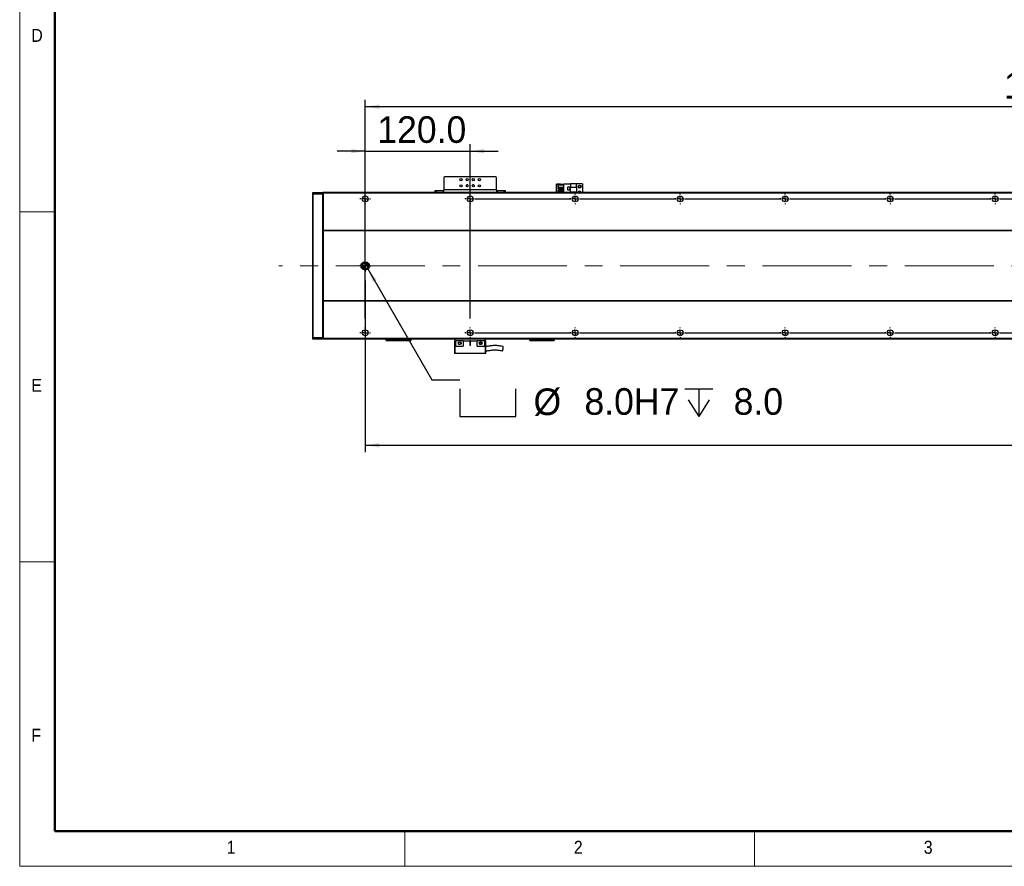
# Model space of a CAD drawing. Header units: millimetres. Extents: x 40 to 3320, y 40 to 2336.
# Tile 1 of 15: x 40 to 1165, y 40 to 1008. Entities that reach past the tile are written whole.
import ezdxf

# ---------------------------------------------------------------- set-up
doc = ezdxf.new("R2010")
doc.units = ezdxf.units.MM
doc.header["$LTSCALE"] = 8
doc.linetypes.add('CENTERX2', pattern=[20.32, 12.7, -2.54, 2.54, -2.54])
doc.layers.add('DIMNS', color=7, linetype='Continuous')
doc.styles.add('SLDTEXTSTYLE0', font='Gothic.ttf', dxfattribs={"width": 0.913})
doc.styles.add('SLDTEXTSTYLE7', font='txt')
doc.dimstyles.new('SLDDIMSTYLE0', dxfattribs={"dimtxt": 30.4, "dimasz": 16, "dimexe": 0, "dimexo": 0.0625, "dimgap": 7.6, "dimtad": 2, "dimdec": 1, "dimrnd": 1e-09, "dimzin": 4, "dimdsep": 46, "dimtxsty": 'SLDTEXTSTYLE7', "dimsah": 1, "dimcen": 0.09, "dimadec": 0, "dimazin": 1, "dimtfac": 1, "dimtdec": 1, "dimtmove": 0, "dimatfit": 0, "dimfxl": 0, "dimfrac": 2, "dimtolj": 1, "dimtzin": 12, "dimarcsym": 0})
doc.dimstyles.new('SLDDIMSTYLE1', dxfattribs={"dimtxt": 30.4, "dimasz": 16, "dimexe": 0, "dimexo": 0.0625, "dimgap": 7.6, "dimtad": 2, "dimdec": 1, "dimrnd": 1e-09, "dimzin": 4, "dimdsep": 46, "dimtxsty": 'SLDTEXTSTYLE7', "dimsah": 1, "dimcen": 0.09, "dimadec": 0, "dimazin": 1, "dimtfac": 1, "dimtdec": 1, "dimtofl": 0, "dimtmove": 0, "dimatfit": 3, "dimfxl": 0, "dimfrac": 2, "dimtolj": 1, "dimtzin": 12, "dimarcsym": 0})

# ---------------------------------------------------------------- blocks, each defined once
blk = doc.blocks.new('_D_29')
at = {"layer": 'DIMNS'}
for p, q in [((434.9, 709.7), (434.9, 513.3)), ((2354.9, 716.2), (2354.9, 513.3)), ((434.9, 521.3), (2354.9, 521.3))]:
    blk.add_line(p, q, dxfattribs=at)
for points in [[(434.9, 521.3), (450.9, 518.9), (450.9, 523.7)], [(2354.9, 521.3), (2338.9, 523.7), (2338.9, 518.9)]]:
    blk.add_solid(points, dxfattribs=at)
at = {"layer": 'DIMNS', "insert": (1330.3, 561.2), "char_height": 30.4, "attachment_point": 1, "style": 'SLDTEXTSTYLE7'}
blk.add_mtext('1920.0', dxfattribs=at)
blk = doc.blocks.new('_D_30')
at = {"layer": 'DIMNS'}
for p, q in [((434.9, 819), (434.9, 916.2)), ((2354.9, 819), (2354.9, 916.2)), ((2354.9, 908.2), (434.9, 908.2))]:
    blk.add_line(p, q, dxfattribs=at)
for points in [[(434.9, 908.2), (450.9, 905.8), (450.9, 910.6)], [(2354.9, 908.2), (2338.9, 910.6), (2338.9, 905.8)]]:
    blk.add_solid(points, dxfattribs=at)
at = {"layer": 'DIMNS', "char_height": 30.4, "attachment_point": 1, "style": 'SLDTEXTSTYLE7'}
for s, insert in [('1920.0', (1165, 948)), ('=16×120.0(PITCH)', (1283.8, 948))]:
    blk.add_mtext(s, dxfattribs=dict(at, insert=insert))
blk = doc.blocks.new('_D_32')
at = {"layer": 'DIMNS'}
for p, q in [((434.9, 857.4), (402.9, 857.4)), ((434.9, 666), (434.9, 865.4)), ((434.9, 857.4), (554.9, 857.4)), ((554.9, 666), (554.9, 865.4)), ((554.9, 857.4), (586.9, 857.4))]:
    blk.add_line(p, q, dxfattribs=at)
for points in [[(434.9, 857.4), (418.9, 859.8), (418.9, 855)], [(554.9, 857.4), (570.9, 855), (570.9, 859.8)]]:
    blk.add_solid(points, dxfattribs=at)
at = {"layer": 'DIMNS', "insert": (448.7, 897.3), "char_height": 30.4, "attachment_point": 1, "style": 'SLDTEXTSTYLE7'}
blk.add_mtext('120.0', dxfattribs=at)
blk = doc.blocks.new('SW_SYMBOL_HOLE_SPOT')
at = {"layer": 'DIMNS', "color": 0}
for p, q in [((0, 7000), (0, 600)), ((12800, 600), (12800, 7000)), ((0, 600), (12800, 600))]:
    blk.add_line(p, q, dxfattribs=at)
blk = doc.blocks.new('SW_SYMBOL_HOLE_DEPTH')
at = {"layer": 'DIMNS', "color": 0}
for p, q in [((0, 7000), (6400, 7000)), ((3200, 7000), (3200, 600)), ((800, 4440), (3200, 600)), ((5600, 4440), (3200, 600))]:
    blk.add_line(p, q, dxfattribs=at)
blk = doc.blocks.new('SW_RADIAL_DIMENSION_0')
at = {"layer": 'DIMNS', "color": 0}
for p, q in [((-105.3, 176.6), (-32, 49.6)), ((-32, 49.6), (0, 49.6))]:
    blk.add_line(p, q, dxfattribs=at)
blk.add_solid([(-105.3, 176.6), (-99.4, 161.5), (-95.2, 163.9)], dxfattribs=at)
at = {"layer": 'DIMNS', "color": 0, "xscale": 0.004985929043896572, "yscale": 0.004985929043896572, "zscale": 0.004985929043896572}
for name, p in [('SW_SYMBOL_HOLE_SPOT', (0, 4.7)), ('SW_SYMBOL_HOLE_DEPTH', (257, 4.7))]:
    blk.add_blockref(name, p, dxfattribs=at)
at = {"layer": 'DIMNS', "color": 0, "char_height": 30.4, "attachment_point": 1, "style": 'SLDTEXTSTYLE7'}
for s, insert in [('%%c', (84.1, 39.9)), (' 8.0H7 ', (131, 40.2)), (' 8.0', (301.5, 40.2))]:
    blk.add_mtext(s, dxfattribs=dict(at, insert=insert))
blk = doc.blocks.new('SW_CENTERMARKSYMBOL_32')
at = {"layer": 'DIMNS', "color": 0}
for p, q in [((-5.08, 0), (-6.54, 0)), ((0, 0), (-2.54, 0)), ((0, 5.08), (0, 6.54)), ((0, 0), (0, 2.54)), ((0, 0), (0, -2.54)), ((0, 0), (2.54, 0)), ((5.08, 0), (6.54, 0)), ((0, -5.08), (0, -6.54))]:
    blk.add_line(p, q, dxfattribs=at)
blk = doc.blocks.new('SW_CENTERMARKSYMBOL_33')
at = {"layer": 'DIMNS', "color": 0}
for p, q in [((-5.08, 0), (-5.94, 0)), ((0, 0), (-2.54, 0)), ((0, 5.08), (0, 5.94)), ((0, 0), (0, 2.54)), ((0, 0), (0, -2.54)), ((0, 0), (2.54, 0)), ((5.08, 0), (5.94, 0)), ((0, -5.08), (0, -5.94)), ((-5.08, -153), (-5.94, -153)), ((0, -153), (-2.54, -153)), ((0, -147.92), (0, -147.06)), ((0, -153), (0, -150.46)), ((0, -153), (0, -155.54)), ((0, -153), (2.54, -153)), ((5.08, -153), (5.94, -153)), ((0, -158.08), (0, -158.94))]:
    blk.add_line(p, q, dxfattribs=at)
blk = doc.blocks.new('SW_CENTERMARKSYMBOL_34')
at = {"layer": 'DIMNS', "color": 0}
for p, q in [((-5.08, 0), (-5.94, 0)), ((0, 0), (-2.54, 0)), ((0, 5.08), (0, 5.94)), ((0, 0), (0, 2.54)), ((0, 0), (0, -2.54)), ((0, 0), (2.54, 0)), ((5.08, 0), (114.92, 0)), ((114.92, 0), (114.06, 0)), ((120, 0), (117.46, 0)), ((120, 0), (117.46, 0)), ((120, 5.08), (120, 5.94)), ((120, 0), (120, 2.54)), ((120, 0), (120, 2.54)), ((120, 0), (120, -2.54)), ((120, 0), (122.54, 0)), ((120, 0), (120, -2.54)), ((120, 0), (122.54, 0)), ((125.08, 0), (125.94, 0)), ((125.08, 0), (234.92, 0)), ((234.92, 0), (234.06, 0)), ((240, 0), (237.46, 0)), ((240, 0), (237.46, 0)), ((240, 0), (237.46, 0)), ((240, 5.08), (240, 5.94)), ((240, 0), (240, 2.54)), ((240, 0), (240, 2.54)), ((240, 0), (240, 2.54)), ((240, 0), (240, -2.54)), ((240, 0), (242.54, 0)), ((240, 0), (240, -2.54)), ((240, 0), (242.54, 0)), ((240, 0), (240, -2.54)), ((240, 0), (242.54, 0)), ((245.08, 0), (245.94, 0)), ((245.08, 0), (354.92, 0)), ((354.92, 0), (354.06, 0)), ((360, 0), (357.46, 0)), ((360, 0), (357.46, 0)), ((360, 0), (357.46, 0)), ((360, 0), (357.46, 0)), ((360, 5.08), (360, 5.94)), ((360, 0), (360, 2.54)), ((360, 0), (360, 2.54)), ((360, 0), (360, 2.54)), ((360, 0), (360, 2.54)), ((360, 0), (360, -2.54)), ((360, 0), (362.54, 0)), ((360, 0), (360, -2.54)), ((360, 0), (362.54, 0)), ((360, 0), (360, -2.54)), ((360, 0), (362.54, 0)), ((360, 0), (360, -2.54)), ((360, 0), (362.54, 0)), ((365.08, 0), (365.94, 0)), ((365.08, 0), (474.92, 0)), ((474.92, 0), (474.06, 0)), ((480, 0), (477.46, 0)), ((480, 0), (477.46, 0)), ((480, 0), (477.46, 0)), ((480, 0), (477.46, 0)), ((480, 0), (477.46, 0)), ((480, 5.08), (480, 5.94)), ((480, 0), (480, 2.54)), ((480, 0), (480, 2.54)), ((480, 0), (480, 2.54)), ((480, 0), (480, 2.54)), ((480, 0), (480, 2.54)), ((480, 0), (480, -2.54)), ((480, 0), (482.54, 0)), ((480, 0), (480, -2.54)), ((480, 0), (482.54, 0)), ((480, 0), (480, -2.54)), ((480, 0), (482.54, 0)), ((480, 0), (480, -2.54)), ((480, 0), (482.54, 0)), ((480, 0), (480, -2.54)), ((480, 0), (482.54, 0)), ((485.08, 0), (485.94, 0)), ((485.08, 0), (594.92, 0)), ((594.92, 0), (594.06, 0)), ((600, 0), (597.46, 0)), ((600, 0), (597.46, 0)), ((600, 0), (597.46, 0)), ((600, 0), (597.46, 0)), ((600, 0), (597.46, 0)), ((600, 0), (597.46, 0)), ((600, 5.08), (600, 5.94)), ((600, 0), (600, 2.54)), ((600, 0), (600, 2.54)), ((600, 0), (600, 2.54)), ((600, 0), (600, 2.54)), ((600, 0), (600, 2.54)), ((600, 0), (600, 2.54)), ((600, 0), (600, -2.54)), ((600, 0), (602.54, 0)), ((600, 0), (600, -2.54)), ((600, 0), (602.54, 0)), ((600, 0), (600, -2.54)), ((600, 0), (602.54, 0)), ((600, 0), (600, -2.54)), ((600, 0), (602.54, 0)), ((600, 0), (600, -2.54)), ((600, 0), (602.54, 0)), ((600, 0), (600, -2.54)), ((600, 0), (602.54, 0)), ((605.08, 0), (605.94, 0)), ((605.08, 0), (714.92, 0)), ((0, -5.08), (0, -5.94)), ((120, -5.08), (120, -5.94)), ((240, -5.08), (240, -5.94)), ((360, -5.08), (360, -5.94)), ((480, -5.08), (480, -5.94)), ((600, -5.08), (600, -5.94))]:
    blk.add_line(p, q, dxfattribs=at)
blk = doc.blocks.new('SW_CENTERMARKSYMBOL_35')
at = {"layer": 'DIMNS', "color": 0}
for p, q in [((-5.08, 0), (-5.94, 0)), ((0, 0), (-2.54, 0)), ((0, 5.08), (0, 5.94)), ((0, 0), (0, 2.54)), ((0, 0), (0, -2.54)), ((0, 0), (2.54, 0)), ((5.08, 0), (114.92, 0)), ((114.92, 0), (114.06, 0)), ((120, 0), (117.46, 0)), ((120, 0), (117.46, 0)), ((120, 5.08), (120, 5.94)), ((120, 0), (120, 2.54)), ((120, 0), (120, 2.54)), ((120, 0), (120, -2.54)), ((120, 0), (122.54, 0)), ((120, 0), (120, -2.54)), ((120, 0), (122.54, 0)), ((125.08, 0), (125.94, 0)), ((125.08, 0), (234.92, 0)), ((234.92, 0), (234.06, 0)), ((240, 0), (237.46, 0)), ((240, 0), (237.46, 0)), ((240, 0), (237.46, 0)), ((240, 5.08), (240, 5.94)), ((240, 0), (240, 2.54)), ((240, 0), (240, 2.54)), ((240, 0), (240, 2.54)), ((240, 0), (240, -2.54)), ((240, 0), (242.54, 0)), ((240, 0), (240, -2.54)), ((240, 0), (242.54, 0)), ((240, 0), (240, -2.54)), ((240, 0), (242.54, 0)), ((245.08, 0), (245.94, 0)), ((245.08, 0), (354.92, 0)), ((354.92, 0), (354.06, 0)), ((360, 0), (357.46, 0)), ((360, 0), (357.46, 0)), ((360, 0), (357.46, 0)), ((360, 0), (357.46, 0)), ((360, 5.08), (360, 5.94)), ((360, 0), (360, 2.54)), ((360, 0), (360, 2.54)), ((360, 0), (360, 2.54)), ((360, 0), (360, 2.54)), ((360, 0), (360, -2.54)), ((360, 0), (362.54, 0)), ((360, 0), (360, -2.54)), ((360, 0), (362.54, 0)), ((360, 0), (360, -2.54)), ((360, 0), (362.54, 0)), ((360, 0), (360, -2.54)), ((360, 0), (362.54, 0)), ((365.08, 0), (365.94, 0)), ((365.08, 0), (474.92, 0)), ((474.92, 0), (474.06, 0)), ((480, 0), (477.46, 0)), ((480, 0), (477.46, 0)), ((480, 0), (477.46, 0)), ((480, 0), (477.46, 0)), ((480, 0), (477.46, 0)), ((480, 5.08), (480, 5.94)), ((480, 0), (480, 2.54)), ((480, 0), (480, 2.54)), ((480, 0), (480, 2.54)), ((480, 0), (480, 2.54)), ((480, 0), (480, 2.54)), ((480, 0), (480, -2.54)), ((480, 0), (482.54, 0)), ((480, 0), (480, -2.54)), ((480, 0), (482.54, 0)), ((480, 0), (480, -2.54)), ((480, 0), (482.54, 0)), ((480, 0), (480, -2.54)), ((480, 0), (482.54, 0)), ((480, 0), (480, -2.54)), ((480, 0), (482.54, 0)), ((485.08, 0), (485.94, 0)), ((485.08, 0), (594.92, 0)), ((594.92, 0), (594.06, 0)), ((600, 0), (597.46, 0)), ((600, 0), (597.46, 0)), ((600, 0), (597.46, 0)), ((600, 0), (597.46, 0)), ((600, 0), (597.46, 0)), ((600, 0), (597.46, 0)), ((600, 5.08), (600, 5.94)), ((600, 0), (600, 2.54)), ((600, 0), (600, 2.54)), ((600, 0), (600, 2.54)), ((600, 0), (600, 2.54)), ((600, 0), (600, 2.54)), ((600, 0), (600, 2.54)), ((600, 0), (600, -2.54)), ((600, 0), (602.54, 0)), ((600, 0), (600, -2.54)), ((600, 0), (602.54, 0)), ((600, 0), (600, -2.54)), ((600, 0), (602.54, 0)), ((600, 0), (600, -2.54)), ((600, 0), (602.54, 0)), ((600, 0), (600, -2.54)), ((600, 0), (602.54, 0)), ((600, 0), (600, -2.54)), ((600, 0), (602.54, 0)), ((605.08, 0), (605.94, 0)), ((605.08, 0), (714.92, 0)), ((0, -5.08), (0, -5.94)), ((120, -5.08), (120, -5.94)), ((240, -5.08), (240, -5.94)), ((360, -5.08), (360, -5.94)), ((480, -5.08), (480, -5.94)), ((600, -5.08), (600, -5.94))]:
    blk.add_line(p, q, dxfattribs=at)
blk = doc.blocks.new('SW_DOWELSYMBOL_4')
at = {"linetype": 'Continuous', "lineweight": 18}
h = blk.add_hatch(color=0, dxfattribs=at)
edge = h.paths.add_edge_path(flags=0)
edge.add_arc((0, 0), 4, 180, 270)
edge.add_line((0, -4), (0, 0))
edge.add_line((0, 0), (-4, 0))
h = blk.add_hatch(color=0, dxfattribs=at)
edge = h.paths.add_edge_path(flags=0)
edge.add_arc((0, 0), 4, 0, 90)
edge.add_line((0, 4), (0, 0))
edge.add_line((0, 0), (4, 0))
at = {"layer": 'DIMNS', "color": 0}
blk.add_circle((0, 0), 4, dxfattribs=at)
blk = doc.blocks.new('SW_DOWELSYMBOL_5')
at = {"linetype": 'Continuous', "lineweight": 18}
h = blk.add_hatch(color=0, dxfattribs=at)
edge = h.paths.add_edge_path(flags=0)
edge.add_arc((0, 0), 4, 180, 270)
edge.add_line((0, -4), (0, 0))
edge.add_line((0, 0), (-4, 0))
h = blk.add_hatch(color=0, dxfattribs=at)
edge = h.paths.add_edge_path(flags=0)
edge.add_arc((0, 0), 4, 0, 90)
edge.add_line((0, 4), (0, 0))
edge.add_line((0, 0), (4, 0))
at = {"layer": 'DIMNS', "color": 0}
blk.add_circle((0, 0), 4, dxfattribs=at)

msp = doc.modelspace()

# ---------------------------------------------------------------- linework, layer by layer
at = {"color": 7, "linetype": 'Continuous', "lineweight": 18}
for p, q in [((40, 2336), (40, 40)), ((80, 2296), (80, 80)), ((40, 788), (80, 788)), ((80, 388), (40, 388)), ((80, 80), (3280, 80)), ((480, 40), (480, 80)), ((880, 80), (880, 40)), ((984, 80), (3280, 80)), ((40, 40), (3320, 40))]:
    msp.add_line(p, q, dxfattribs=at)
at = {"color": 7, "linetype": 'Continuous', "lineweight": 50}
for p, q in [((80, 2296), (80, 80)), ((80, 80), (3280, 80))]:
    msp.add_line(p, q, dxfattribs=at)
at = {"color": 7, "linetype": 'Continuous', "lineweight": 25}
for p, q in [((525.8652093, 828.1520988), (524.8652221, 827.1520968)), ((524.8652221, 827.1520968), (524.8652221, 813.3520941)), ((583.8652374, 828.1520988), (525.8652093, 828.1520988)), ((584.8652245, 827.1520968), (583.8652374, 828.1520988)), ((584.8652245, 813.3520941), (584.8652245, 827.1520968)), ((374.865246, 810.0520979), (375.1651765, 810.3520955)), ((375.1651765, 810.3520955), (375.1651765, 808.3520989)), ((375.1651765, 810.3520955), (386.5652801, 810.3520955)), ((386.5652801, 808.3520989), (386.5652801, 810.3520955)), ((386.8652107, 810.0520979), (386.5652801, 810.3520955)), ((2402.8652431, 810.3520955), (386.8652107, 810.3520955)), ((386.8652107, 810.3520955), (386.8652107, 809.3520935)), ((514.8652317, 810.3520955), (514.8652317, 812.3520996)), ((514.8652317, 812.3520996), (515.8652188, 812.3520996)), ((515.8652188, 812.3520996), (515.8652188, 810.3520955)), ((515.8652188, 812.3520996), (523.865235, 812.3520996)), ((523.865235, 812.3520996), (523.865235, 810.3520955)), ((524.8652221, 812.3520996), (523.865235, 812.3520996)), ((584.8652245, 813.3520941), (524.8652221, 813.3520941)), ((524.8652221, 810.3520955), (524.8652221, 813.3520941)), ((584.8652245, 813.3520941), (584.8652245, 810.3520955)), ((585.8652116, 812.3520996), (584.8652245, 812.3520996)), ((585.8652116, 812.3520996), (585.8652116, 810.3520955)), ((585.8652116, 812.3520996), (593.8652279, 812.3520996)), ((593.8652279, 810.3520955), (593.8652279, 812.3520996)), ((593.8652279, 812.3520996), (594.865215, 812.3520996)), ((594.865215, 812.3520996), (594.865215, 810.3520955)), ((653.6652567, 819.8520999), (653.3652069, 819.5520948)), ((653.6652567, 819.5520948), (653.3652069, 819.5520948)), ((653.3652069, 810.3520955), (653.3652069, 819.5520948)), ((653.7894727, 819.8520999), (653.6652567, 819.5520948)), ((653.6652567, 819.8520999), (653.7894727, 819.8520999)), ((658.0652119, 819.5520948), (653.6652567, 819.5520948)), ((653.6652567, 819.5520948), (653.6652567, 810.3520955)), ((653.7894727, 819.8520999), (658.0652119, 819.8520999)), ((655.6652309, 818.9120974), (661.8652465, 818.9120974)), ((655.6652309, 816.4120997), (655.6652309, 818.9120974)), ((655.6652309, 816.4120997), (661.8652465, 816.4120997)), ((655.6652309, 813.8721), (655.6652309, 815.3720955)), ((655.6652309, 815.3720955), (661.8652465, 815.3720955)), ((655.6652309, 813.8721), (661.8652465, 813.8721)), ((655.6652309, 811.3321002), (655.6652309, 812.8320958)), ((655.6652309, 812.8320958), (661.8652465, 812.8320958)), ((655.6652309, 811.3321002), (661.8652465, 811.3321002)), ((658.0652119, 818.9120974), (658.0652119, 819.8520999)), ((658.0652119, 819.8520999), (661.8652465, 819.8520999)), ((658.0652119, 815.3720955), (658.0652119, 816.4120997)), ((658.0652119, 812.8320958), (658.0652119, 813.8721)), ((658.0652119, 810.3520955), (658.0652119, 811.3321002)), ((661.8652465, 810.3520955), (661.8652465, 820.1520975)), ((661.8652465, 820.1520975), (669.4152476, 820.1520975)), ((669.1652061, 816.4520945), (665.9652115, 816.4520945)), ((665.9652115, 816.4520945), (665.9652115, 813.2520999)), ((665.9652115, 813.2520999), (669.1652061, 813.2520999)), ((666.0652281, 816.3521002), (666.0652281, 813.3520941)), ((669.0652491, 816.3521002), (666.0652281, 816.3521002)), ((666.0652281, 813.3520941), (669.0652491, 813.3520941)), ((669.0652491, 813.3520941), (669.0652491, 816.3521002)), ((669.1652061, 813.2520999), (669.1652061, 816.4520945)), ((676.3652088, 820.1520975), (669.4152476, 820.1520975)), ((669.4152476, 820.1520975), (669.4152476, 815.8520992)), ((676.3652088, 815.8520992), (669.4152476, 815.8520992)), ((669.4152476, 810.8520965), (669.4152476, 815.8520992)), ((669.4152476, 810.8520965), (676.3652088, 810.8520965)), ((669.4152476, 810.8520965), (669.4152476, 810.3520955)), ((676.3652088, 815.8520992), (676.3652088, 820.1520975)), ((683.3652379, 820.1520975), (676.3652088, 820.1520975)), ((676.3652088, 815.8520992), (676.3652088, 810.8520965)), ((676.3652088, 810.3520955), (676.3652088, 810.8520965)), ((683.3652379, 820.1520975), (683.3652379, 810.3520955)), ((374.865246, 808.2278307), (374.865246, 810.0520979)), ((374.865246, 808.2278307), (375.1651765, 808.3520989)), ((374.865246, 644.4763626), (374.865246, 808.2278307)), ((375.1651765, 808.3520989), (375.1651765, 644.3520944)), ((386.5652801, 808.3520989), (375.1651765, 808.3520989)), ((386.5652801, 644.3520944), (386.5652801, 808.3520989)), ((386.8652107, 808.2278307), (386.5652801, 808.3520989)), ((2402.8652431, 809.3520935), (386.8652107, 809.3520935)), ((386.8652107, 809.3520935), (386.8652107, 766.8520968)), ((2402.8652431, 766.8520968), (386.8652107, 766.8520968)), ((386.8652107, 766.8520968), (386.8652107, 766.3520957)), ((2402.8652431, 766.3520957), (386.8652107, 766.3520957)), ((386.8652107, 766.3520957), (386.8652107, 686.3520975)), ((435.8652355, 730.3520968), (433.8652016, 730.3520968)), ((433.8652016, 722.3520965), (435.8652355, 722.3520965)), ((2402.8652431, 686.3520975), (386.8652107, 686.3520975)), ((386.8652107, 686.3520975), (386.8652107, 685.8520965)), ((2402.8652431, 685.8520965), (386.8652107, 685.8520965)), ((386.8652107, 685.8520965), (386.8652107, 643.3520998)), ((374.865246, 642.6520954), (374.865246, 644.4763626)), ((374.865246, 644.4763626), (375.1651765, 644.3520944)), ((374.865246, 642.6520954), (375.1651765, 642.3520978)), ((375.1651765, 644.3520944), (375.1651765, 642.3520978)), ((375.1651765, 644.3520944), (386.5652801, 644.3520944)), ((386.5652801, 642.3520978), (375.1651765, 642.3520978)), ((386.8652107, 644.4763626), (386.5652801, 644.3520944)), ((386.5652801, 642.3520978), (386.5652801, 644.3520944)), ((386.8652107, 642.6520954), (386.5652801, 642.3520978)), ((2402.8652431, 643.3520998), (386.8652107, 643.3520998)), ((386.8652107, 643.3520998), (386.8652107, 642.3520978)), ((2402.8652431, 642.3520978), (386.8652107, 642.3520978)), ((458.8652374, 641.1520998), (458.8652374, 642.3520978)), ((459.8652245, 642.3520978), (459.8652245, 641.1520998)), ((485.8652474, 641.1520998), (485.8652474, 642.3520978)), ((486.8652345, 642.3520978), (486.8652345, 641.1520998)), ((537.8652336, 640.4520954), (537.8652336, 642.3520978)), ((571.8652131, 640.4520954), (571.8652131, 642.3520978)), ((622.8652121, 641.1520998), (622.8652121, 642.3520978)), ((623.8651992, 642.3520978), (623.8651992, 641.1520998)), ((649.8652221, 641.1520998), (649.8652221, 642.3520978)), ((650.8652093, 642.3520978), (650.8652093, 641.1520998)), ((458.8652374, 641.1520998), (459.1652276, 640.8520947)), ((458.8652374, 641.1520998), (459.8652245, 641.1520998)), ((459.9895002, 640.8520947), (459.1652276, 640.8520947)), ((459.9895002, 640.8520947), (459.8652245, 641.1520998)), ((459.8652245, 641.1520998), (485.8652474, 641.1520998)), ((485.7409717, 640.8520947), (459.9895002, 640.8520947)), ((485.7409717, 640.8520947), (485.8652474, 641.1520998)), ((486.5652444, 640.8520947), (485.7409717, 640.8520947)), ((485.8652474, 641.1520998), (486.8652345, 641.1520998)), ((486.5652444, 640.8520947), (486.8652345, 641.1520998)), ((536.8652465, 640.4520954), (536.8652465, 626.0520975)), ((538.0652072, 640.4520954), (536.8652465, 640.4520954)), ((538.0652072, 634.4520982), (537.8652336, 634.4520982)), ((537.8652336, 626.0520975), (537.8652336, 634.4520982)), ((538.0652072, 640.4520954), (538.0652072, 634.4520982)), ((546.8652369, 640.4520954), (538.0652072, 640.4520954)), ((538.0652072, 634.4520982), (546.8652369, 634.4520982)), ((546.8652369, 640.4520954), (554.6152116, 640.4520954)), ((546.8652369, 640.4520954), (546.8652369, 634.4520982)), ((555.115235, 640.4520954), (554.6152116, 640.4520954)), ((554.6152116, 640.4520954), (554.6152116, 635.702097)), ((555.115235, 640.4520954), (562.8652097, 640.4520954)), ((555.115235, 635.702097), (555.115235, 640.4520954)), ((571.6652395, 640.4520954), (562.8652097, 640.4520954)), ((562.8652097, 634.4520982), (562.8652097, 640.4520954)), ((562.8652097, 634.4520982), (571.6652395, 634.4520982)), ((567.8745033, 638.5033141), (568.0057527, 638.0993138)), ((572.8652002, 640.4520954), (571.6652395, 640.4520954)), ((571.6652395, 634.4520982), (571.6652395, 640.4520954)), ((571.8652131, 634.4520982), (571.6652395, 634.4520982)), ((571.8652131, 634.4520982), (571.8652131, 626.0520975)), ((572.8652002, 626.0520975), (572.8652002, 640.4520954)), ((622.8652121, 641.1520998), (623.1652023, 640.8520947)), ((622.8652121, 641.1520998), (623.8651992, 641.1520998)), ((623.9894749, 640.8520947), (623.1652023, 640.8520947)), ((623.9894749, 640.8520947), (623.8651992, 641.1520998)), ((623.8651992, 641.1520998), (649.8652221, 641.1520998)), ((649.7409464, 640.8520947), (623.9894749, 640.8520947)), ((649.7409464, 640.8520947), (649.8652221, 641.1520998)), ((650.5652191, 640.8520947), (649.7409464, 640.8520947)), ((649.8652221, 641.1520998), (650.8652093, 641.1520998)), ((650.5652191, 640.8520947), (650.8652093, 641.1520998)), ((537.8652336, 626.0520975), (536.8652465, 626.0520975)), ((571.8652131, 626.0520975), (537.8652336, 626.0520975)), ((572.8652002, 626.0520975), (571.8652131, 626.0520975))]:
    msp.add_line(p, q, dxfattribs=at)
at = {"color": 8, "linetype": 'Continuous', "lineweight": 25}
for p, q in [((552.115214, 818.8520978), (550.6152035, 818.8520978)), ((559.1152431, 818.8520978), (557.6152326, 818.8520978))]:
    msp.add_line(p, q, dxfattribs=at)
at = {"color": 7, "linetype": 'Continuous', "lineweight": 25}
for centre, radius in [((544.3652269, 824.8520966), 1.25), ((551.3652269, 824.8520966), 1.25), ((558.3652269, 824.8520966), 1.25), ((565.3652269, 824.8520966), 1.25), ((544.3652269, 817.8520966), 1.25), ((551.3652269, 817.8520966), 1.25), ((558.3652269, 817.8520966), 1.25), ((565.3652269, 817.8520966), 1.25), ((679.8652269, 816.8520966), 1.75), ((679.8652269, 816.8520966), 1.25), ((434.8652269, 802.8520966), 3.4), ((554.8652269, 802.8520966), 3.4), ((674.8652269, 802.8520966), 3.4), ((794.8652269, 802.8520966), 3.4), ((914.8652269, 802.8520966), 3.4), ((1034.8652269, 802.8520966), 3.4), ((1154.8652269, 802.8520966), 3.4), ((434.8652269, 649.8520966), 3.4), ((554.8652269, 649.8520966), 3.4), ((674.8652269, 649.8520966), 3.4), ((794.8652269, 649.8520966), 3.4), ((914.8652269, 649.8520966), 3.4), ((1034.8652269, 649.8520966), 3.4), ((1154.8652269, 649.8520966), 3.4), ((542.8652269, 637.9520966), 1.6), ((566.8652269, 637.9520966), 1.6)]:
    msp.add_circle(centre, radius, dxfattribs=at)
for centre, radius, start, end in [((679.8652269, 809.8520966), 1.75, 16.601549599, 163.398450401), ((679.8652269, 809.8520966), 1.25, 23.5781784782, 156.4218215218), ((433.8652269, 726.3520966), 4, 90, 270), ((435.8652269, 726.3520966), 4, 270, 90), ((554.8652269, 635.7020966), 0.25, 180, 0)]:
    msp.add_arc(centre, radius, start, end, dxfattribs=at)
for points, knots in [([(544.0057637, 638.0993138), (544.0250216, 637.9707509), (544.0637243, 637.7123773), (543.9569215, 637.3221562), (543.734743, 636.9763594), (543.3988622, 636.7098987), (542.9809609, 636.559272), (542.5233382, 636.5520025), (542.0883565, 636.6829509), (541.857047, 636.8651541), (541.748357, 636.9507696)], [0, 0, 0, 0, 0.1147385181, 0.2305906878, 0.3509276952, 0.4758259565, 0.6054439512, 0.7393907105, 0.877542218, 1, 1, 1, 1]), ([(542.8468706, 639.2515685), (542.988755, 639.2245342), (543.2718793, 639.1705884), (543.6254296, 638.9178911), (543.8046951, 638.6688854), (543.8662103, 638.5230063), (543.8745143, 638.5033141)], [0, 0, 0, 0, 0.3223364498, 0.6432082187, 0.9518366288, 1, 1, 1, 1]), ([(566.8652178, 639.1020949), (566.7492613, 639.0918859), (566.5173248, 639.0714659), (566.2010045, 638.9112026), (565.9450667, 638.6712434), (565.7726137, 638.3640275), (565.6995435, 638.0198729), (565.7322509, 637.6694378), (565.8679672, 637.3447426), (566.0941755, 637.075149), (566.390507, 636.8852711), (566.7299268, 636.7922831), (567.0816786, 636.8046619), (567.4136236, 636.9212269), (567.6962608, 637.1315564), (567.9014805, 637.4161005), (568.0199292, 637.7503485), (568.0104782, 637.9829921), (568.0057527, 638.0993138)], [0, 0, 0, 0, 0.0624922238, 0.1249970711, 0.1874924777, 0.2499960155, 0.3124949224, 0.3749938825, 0.4374940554, 0.4999903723, 0.5624911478, 0.6249977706, 0.6874932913, 0.7499976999, 0.8124951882, 0.8749985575, 0.937499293, 1, 1, 1, 1]), ([(568.0057527, 638.0993138), (568.0250106, 637.9707509), (568.0637134, 637.7123773), (567.9569106, 637.3221563), (567.734732, 636.9763593), (567.3988514, 636.7098988), (566.9809494, 636.5592713), (566.5233291, 636.5520053), (566.0883547, 636.682936), (565.8570749, 636.865153), (565.7484056, 636.9507696)], [0, 0, 0, 0, 0.1147401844, 0.2305940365, 0.3509327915, 0.4758328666, 0.6054527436, 0.7394014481, 0.8775549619, 1, 1, 1, 1]), ([(566.8468596, 639.2515685), (566.9887494, 639.2245369), (567.2718843, 639.1705967), (567.6253655, 638.9178518), (567.8048382, 638.6689478), (567.8662205, 638.523007), (567.8745033, 638.5033141)], [0, 0, 0, 0, 0.3223338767, 0.6432030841, 0.9518548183, 1, 1, 1, 1]), ([(592.1777608, 634.2443387), (591.2076901, 634.3992205), (589.3968602, 634.6883381), (586.9280862, 635.0720045), (584.8694361, 635.2407601), (583.0155603, 635.2796469), (580.9828966, 635.1989439), (579.151559, 634.9921288), (577.6408894, 634.7746872), (576.6311508, 634.6236183), (575.5885786, 634.4721274), (574.5257687, 634.3532685), (573.607918, 634.275823), (573.0586259, 634.3091723), (572.8652002, 634.3209158)], [0, 0, 0, 0, 0.1557752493, 0.29078551, 0.3967691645, 0.4749895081, 0.5735874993, 0.7047454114, 0.7546869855, 0.8070848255, 0.8612074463, 0.9159527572, 0.9704039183, 1, 1, 1, 1]), ([(572.8652002, 629.33571), (573.1003688, 629.327294), (573.8182072, 629.3016049), (574.963538, 629.3897689), (576.6449971, 629.5829364), (578.3442202, 629.8515401), (580.0210187, 630.0815054), (581.4691398, 630.2267962), (583.1558056, 630.3123909), (585.0661225, 630.2494936), (587.1040276, 630.0252671), (589.213605, 629.667943), (590.7606373, 629.430526), (591.6069867, 629.3006401)], [0, 0, 0, 0, 0.0368697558, 0.1125428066, 0.1785183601, 0.3028081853, 0.3842704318, 0.444530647, 0.5302879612, 0.6473399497, 0.744748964, 0.8603574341, 1, 1, 1, 1]), ([(591.6126491, 629.3453287), (591.6471495, 629.3313651), (591.7451292, 629.2917093), (591.937915, 629.5585258), (592.1523465, 630.0570704), (592.3400578, 630.7537057), (592.4802122, 631.5601726), (592.5577614, 632.3993576), (592.5618725, 633.1793574), (592.4884501, 633.7954432), (592.3565191, 634.1837024), (592.233572, 634.2140979), (592.1775819, 634.22794)], [0, 0, 0, 0, 0.05740453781, 0.16302642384, 0.26646594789, 0.36997706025, 0.47478804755, 0.5815850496, 0.69023210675, 0.79977582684, 0.90881794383, 1, 1, 1, 1])]:
    msp.add_open_spline(points, degree=3, knots=knots, dxfattribs=at)
at = {"layer": 'DIMNS', "linetype": 'CENTERX2', "lineweight": 18}
msp.add_line((2453.6652269, 726.3520966), (336.0652269, 726.3520966), dxfattribs=at)

# ---------------------------------------------------------------- block references
at = {"layer": 'DIMNS'}
for name, p in [('SW_CENTERMARKSYMBOL_33', (434.8652269, 802.8520966)), ('SW_CENTERMARKSYMBOL_34', (554.8652269, 802.8520966)), ('SW_CENTERMARKSYMBOL_32', (434.8652269, 726.3520966)), ('SW_DOWELSYMBOL_4', (433.8652269, 726.3520966)), ('SW_DOWELSYMBOL_5', (435.8652269, 726.3520966)), ('SW_RADIAL_DIMENSION_0', (543.1755328, 546.3208197)), ('SW_CENTERMARKSYMBOL_35', (554.8652269, 649.8520966))]:
    msp.add_blockref(name, p, dxfattribs=at)

# ---------------------------------------------------------------- texts
at = {"color": 7, "linetype": 'Continuous', "lineweight": 0, "char_height": 14.8166667, "attachment_point": 1, "style": 'SLDTEXTSTYLE0'}
for s, insert in [('D', (53.3333333, 997.1704528)), ('E', (53.3333333, 597.1704528)), ('F', (53.3333333, 197.1704528)), ('1', (276.6666667, 69.1704848)), ('2', (673.3333333, 69.1704848)), ('3', (1073.3333333, 69.1704848))]:
    msp.add_mtext(s, dxfattribs=dict(at, insert=insert))

# ---------------------------------------------------------------- dimensions: what is measured, and where the dimension line sits
at = {"layer": 'DIMNS'}
dim = msp.add_linear_dim(base=(434.8652269, 908.1520966), p1=(2354.8652269, 808.7920966), p2=(434.8652269, 808.7920966), text='<>=16×120.0(PITCH)', dimstyle='SLDDIMSTYLE1', dxfattribs=at)
dim.commit()
dim.dimension.update_dxf_attribs({"geometry": '_D_30', "text_midpoint": (1389.7274667, 908.1520966), "dimtype": 160})
dim = msp.add_linear_dim(base=(554.8652269, 857.3982725), p1=(434.8652269, 655.7920966), p2=(554.8652269, 655.7920966), dimstyle='SLDDIMSTYLE0', dxfattribs=at)
dim.commit()
dim.dimension.update_dxf_attribs({"geometry": '_D_32', "text_midpoint": (497.107708, 857.3982725), "dimtype": 160})
dim = msp.add_linear_dim(base=(2354.8652269, 521.2704683), p1=(434.8652269, 719.8120966), p2=(2354.8652269, 726.3520966), angle=0, dimstyle='SLDDIMSTYLE1', dxfattribs=at)
dim.commit()
dim.dimension.update_dxf_attribs({"geometry": '_D_29', "text_midpoint": (1389.7274667, 521.2704683), "dimtype": 160})

doc.saveas('drawing.dxf')
